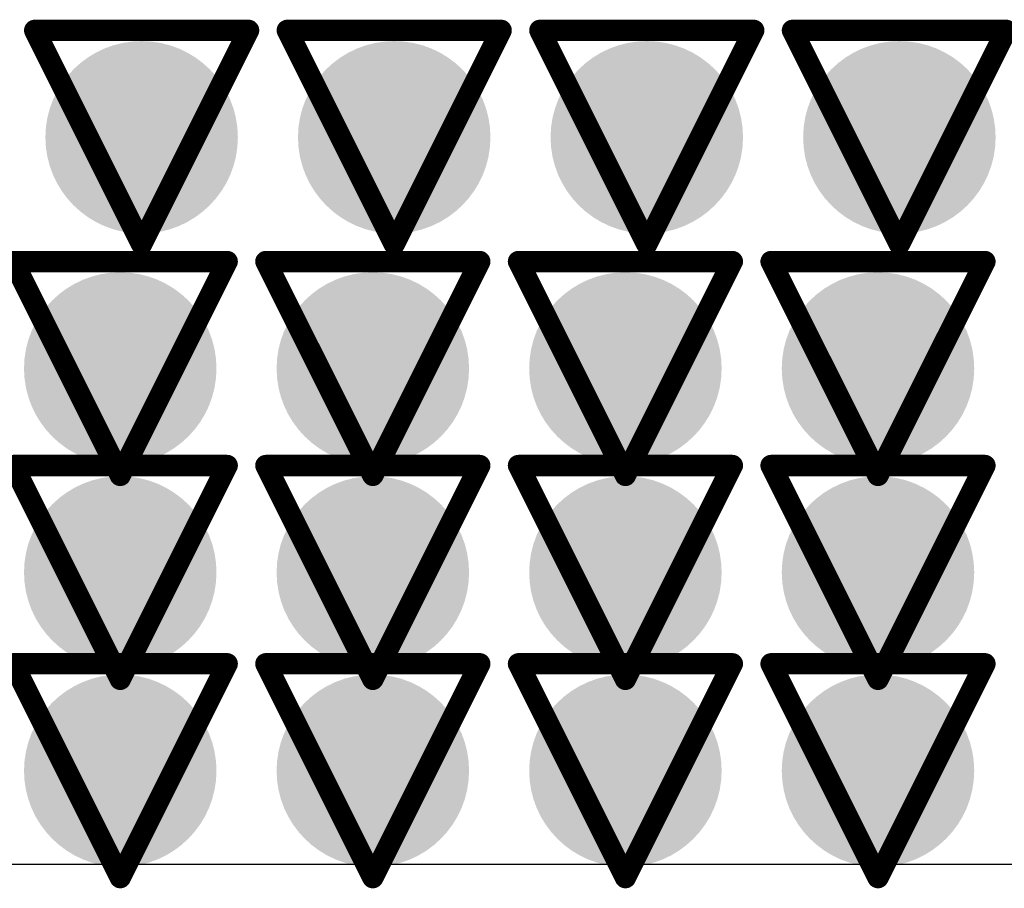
# Model space of a CAD drawing. Header units: inches. Extents: x -2.3 to 12.7, y -2.8 to 6.7.
# Tile 145 of 171: x 0.6227 to 0.7148, y 1.3319 to 1.4132. Entities that reach past the tile are written whole.
import ezdxf

# ---------------------------------------------------------------- set-up
doc = ezdxf.new("R2010")
doc.units = ezdxf.units.IN
doc.header["$MEASUREMENT"] = 0
for name, color, linetype in [('Bottom Layer', 5, 'Continuous'), ('Drill Drawing', 1, 'Continuous'), ('L2_GND1', 16, 'Continuous'), ('L3_PWR1', 130, 'Continuous'), ('Top Layer', 1, 'Continuous'), ('Via Holes', 16, 'Continuous')]:
    doc.layers.add(name, color=color, linetype=linetype)

msp = doc.modelspace()

# ---------------------------------------------------------------- hatches: boundary and pattern name
at = {"layer": 'Bottom Layer'}
h = msp.add_hatch(color=5, dxfattribs=at)
edge = h.paths.add_edge_path()
edge.add_arc((0.634098, 1.40219), 0.009, 0, 360)
h = msp.add_hatch(color=5, dxfattribs=at)
edge = h.paths.add_edge_path()
edge.add_arc((0.65772, 1.40219), 0.009, 0, 360)
h = msp.add_hatch(color=5, dxfattribs=at)
edge = h.paths.add_edge_path()
edge.add_arc((0.681342, 1.40219), 0.009, 0, 360)
h = msp.add_hatch(color=5, dxfattribs=at)
edge = h.paths.add_edge_path()
edge.add_arc((0.704964, 1.40219), 0.009, 0, 360)
h = msp.add_hatch(color=5, dxfattribs=at)
edge = h.paths.add_edge_path()
edge.add_arc((0.632098, 1.380568), 0.009, 0, 360)
h = msp.add_hatch(color=5, dxfattribs=at)
edge = h.paths.add_edge_path()
edge.add_arc((0.65572, 1.380568), 0.009, 0, 360)
h = msp.add_hatch(color=5, dxfattribs=at)
edge = h.paths.add_edge_path()
edge.add_arc((0.679342, 1.380568), 0.009, 0, 360)
h = msp.add_hatch(color=5, dxfattribs=at)
edge = h.paths.add_edge_path()
edge.add_arc((0.702964, 1.380568), 0.009, 0, 360)
h = msp.add_hatch(color=5, dxfattribs=at)
edge = h.paths.add_edge_path()
edge.add_arc((0.632098, 1.361492), 0.009, 0, 360)
h = msp.add_hatch(color=5, dxfattribs=at)
edge = h.paths.add_edge_path()
edge.add_arc((0.65572, 1.361492), 0.009, 0, 360)
h = msp.add_hatch(color=5, dxfattribs=at)
edge = h.paths.add_edge_path()
edge.add_arc((0.679342, 1.361492), 0.009, 0, 360)
h = msp.add_hatch(color=5, dxfattribs=at)
edge = h.paths.add_edge_path()
edge.add_arc((0.702964, 1.361492), 0.009, 0, 360)
h = msp.add_hatch(color=5, dxfattribs=at)
edge = h.paths.add_edge_path()
edge.add_arc((0.632098, 1.342946), 0.009, 0, 360)
h = msp.add_hatch(color=5, dxfattribs=at)
edge = h.paths.add_edge_path()
edge.add_arc((0.65572, 1.342946), 0.009, 0, 360)
h = msp.add_hatch(color=5, dxfattribs=at)
edge = h.paths.add_edge_path()
edge.add_arc((0.679342, 1.342946), 0.009, 0, 360)
h = msp.add_hatch(color=5, dxfattribs=at)
edge = h.paths.add_edge_path()
edge.add_arc((0.702964, 1.342946), 0.009, 0, 360)
at = {"layer": 'L2_GND1'}
h = msp.add_hatch(color=16, dxfattribs=at)
edge = h.paths.add_edge_path()
edge.add_arc((0.634098, 1.40219), 0.009, 0, 360)
h = msp.add_hatch(color=16, dxfattribs=at)
edge = h.paths.add_edge_path()
edge.add_arc((0.65772, 1.40219), 0.009, 0, 360)
h = msp.add_hatch(color=16, dxfattribs=at)
edge = h.paths.add_edge_path()
edge.add_arc((0.681342, 1.40219), 0.009, 0, 360)
h = msp.add_hatch(color=16, dxfattribs=at)
edge = h.paths.add_edge_path()
edge.add_arc((0.704964, 1.40219), 0.009, 0, 360)
h = msp.add_hatch(color=16, dxfattribs=at)
edge = h.paths.add_edge_path()
edge.add_arc((0.632098, 1.380568), 0.009, 0, 360)
h = msp.add_hatch(color=16, dxfattribs=at)
edge = h.paths.add_edge_path()
edge.add_arc((0.65572, 1.380568), 0.009, 0, 360)
h = msp.add_hatch(color=16, dxfattribs=at)
edge = h.paths.add_edge_path()
edge.add_arc((0.679342, 1.380568), 0.009, 0, 360)
h = msp.add_hatch(color=16, dxfattribs=at)
edge = h.paths.add_edge_path()
edge.add_arc((0.702964, 1.380568), 0.009, 0, 360)
h = msp.add_hatch(color=16, dxfattribs=at)
edge = h.paths.add_edge_path()
edge.add_arc((0.632098, 1.361492), 0.009, 0, 360)
h = msp.add_hatch(color=16, dxfattribs=at)
edge = h.paths.add_edge_path()
edge.add_arc((0.65572, 1.361492), 0.009, 0, 360)
h = msp.add_hatch(color=16, dxfattribs=at)
edge = h.paths.add_edge_path()
edge.add_arc((0.679342, 1.361492), 0.009, 0, 360)
h = msp.add_hatch(color=16, dxfattribs=at)
edge = h.paths.add_edge_path()
edge.add_arc((0.702964, 1.361492), 0.009, 0, 360)
h = msp.add_hatch(color=16, dxfattribs=at)
edge = h.paths.add_edge_path()
edge.add_arc((0.632098, 1.342946), 0.009, 0, 360)
h = msp.add_hatch(color=16, dxfattribs=at)
edge = h.paths.add_edge_path()
edge.add_arc((0.65572, 1.342946), 0.009, 0, 360)
h = msp.add_hatch(color=16, dxfattribs=at)
edge = h.paths.add_edge_path()
edge.add_arc((0.679342, 1.342946), 0.009, 0, 360)
h = msp.add_hatch(color=16, dxfattribs=at)
edge = h.paths.add_edge_path()
edge.add_arc((0.702964, 1.342946), 0.009, 0, 360)
at = {"layer": 'L3_PWR1'}
h = msp.add_hatch(color=130, dxfattribs=at)
edge = h.paths.add_edge_path()
edge.add_arc((0.634098, 1.40219), 0.009, 0, 360)
h = msp.add_hatch(color=130, dxfattribs=at)
edge = h.paths.add_edge_path()
edge.add_arc((0.65772, 1.40219), 0.009, 0, 360)
h = msp.add_hatch(color=130, dxfattribs=at)
edge = h.paths.add_edge_path()
edge.add_arc((0.681342, 1.40219), 0.009, 0, 360)
h = msp.add_hatch(color=130, dxfattribs=at)
edge = h.paths.add_edge_path()
edge.add_arc((0.704964, 1.40219), 0.009, 0, 360)
h = msp.add_hatch(color=130, dxfattribs=at)
edge = h.paths.add_edge_path()
edge.add_arc((0.632098, 1.380568), 0.009, 0, 360)
h = msp.add_hatch(color=130, dxfattribs=at)
edge = h.paths.add_edge_path()
edge.add_arc((0.65572, 1.380568), 0.009, 0, 360)
h = msp.add_hatch(color=130, dxfattribs=at)
edge = h.paths.add_edge_path()
edge.add_arc((0.679342, 1.380568), 0.009, 0, 360)
h = msp.add_hatch(color=130, dxfattribs=at)
edge = h.paths.add_edge_path()
edge.add_arc((0.702964, 1.380568), 0.009, 0, 360)
h = msp.add_hatch(color=130, dxfattribs=at)
edge = h.paths.add_edge_path()
edge.add_arc((0.632098, 1.361492), 0.009, 0, 360)
h = msp.add_hatch(color=130, dxfattribs=at)
edge = h.paths.add_edge_path()
edge.add_arc((0.65572, 1.361492), 0.009, 0, 360)
h = msp.add_hatch(color=130, dxfattribs=at)
edge = h.paths.add_edge_path()
edge.add_arc((0.679342, 1.361492), 0.009, 0, 360)
h = msp.add_hatch(color=130, dxfattribs=at)
edge = h.paths.add_edge_path()
edge.add_arc((0.702964, 1.361492), 0.009, 0, 360)
h = msp.add_hatch(color=130, dxfattribs=at)
edge = h.paths.add_edge_path()
edge.add_arc((0.632098, 1.342946), 0.009, 0, 360)
h = msp.add_hatch(color=130, dxfattribs=at)
edge = h.paths.add_edge_path()
edge.add_arc((0.65572, 1.342946), 0.009, 0, 360)
h = msp.add_hatch(color=130, dxfattribs=at)
edge = h.paths.add_edge_path()
edge.add_arc((0.679342, 1.342946), 0.009, 0, 360)
h = msp.add_hatch(color=130, dxfattribs=at)
edge = h.paths.add_edge_path()
edge.add_arc((0.702964, 1.342946), 0.009, 0, 360)
at = {"layer": 'Top Layer'}
h = msp.add_hatch(color=1, dxfattribs=at)
edge = h.paths.add_edge_path()
edge.add_arc((0.634098, 1.40219), 0.009, 0, 360)
h = msp.add_hatch(color=1, dxfattribs=at)
edge = h.paths.add_edge_path()
edge.add_arc((0.65772, 1.40219), 0.009, 0, 360)
h = msp.add_hatch(color=1, dxfattribs=at)
edge = h.paths.add_edge_path()
edge.add_arc((0.681342, 1.40219), 0.009, 0, 360)
h = msp.add_hatch(color=1, dxfattribs=at)
edge = h.paths.add_edge_path()
edge.add_arc((0.704964, 1.40219), 0.009, 0, 360)
h = msp.add_hatch(color=1, dxfattribs=at)
edge = h.paths.add_edge_path()
edge.add_arc((0.632098, 1.380568), 0.009, 0, 360)
h = msp.add_hatch(color=1, dxfattribs=at)
edge = h.paths.add_edge_path()
edge.add_arc((0.65572, 1.380568), 0.009, 0, 360)
h = msp.add_hatch(color=1, dxfattribs=at)
edge = h.paths.add_edge_path()
edge.add_arc((0.679342, 1.380568), 0.009, 0, 360)
h = msp.add_hatch(color=1, dxfattribs=at)
edge = h.paths.add_edge_path()
edge.add_arc((0.702964, 1.380568), 0.009, 0, 360)
h = msp.add_hatch(color=1, dxfattribs=at)
edge = h.paths.add_edge_path()
edge.add_arc((0.632098, 1.361492), 0.009, 0, 360)
h = msp.add_hatch(color=1, dxfattribs=at)
edge = h.paths.add_edge_path()
edge.add_arc((0.65572, 1.361492), 0.009, 0, 360)
h = msp.add_hatch(color=1, dxfattribs=at)
edge = h.paths.add_edge_path()
edge.add_arc((0.679342, 1.361492), 0.009, 0, 360)
h = msp.add_hatch(color=1, dxfattribs=at)
edge = h.paths.add_edge_path()
edge.add_arc((0.702964, 1.361492), 0.009, 0, 360)
h = msp.add_hatch(color=1, dxfattribs=at)
edge = h.paths.add_edge_path()
edge.add_arc((0.632098, 1.342946), 0.009, 0, 360)
h = msp.add_hatch(color=1, dxfattribs=at)
edge = h.paths.add_edge_path()
edge.add_arc((0.65572, 1.342946), 0.009, 0, 360)
h = msp.add_hatch(color=1, dxfattribs=at)
edge = h.paths.add_edge_path()
edge.add_arc((0.679342, 1.342946), 0.009, 0, 360)
h = msp.add_hatch(color=1, dxfattribs=at)
edge = h.paths.add_edge_path()
edge.add_arc((0.702964, 1.342946), 0.009, 0, 360)
at = {"layer": 'Via Holes'}
h = msp.add_hatch(color=7, dxfattribs=at)
edge = h.paths.add_edge_path()
edge.add_arc((0.634098, 1.40219), 0.004, 0, 360)
h = msp.add_hatch(color=7, dxfattribs=at)
edge = h.paths.add_edge_path()
edge.add_arc((0.65772, 1.40219), 0.004, 0, 360)
h = msp.add_hatch(color=7, dxfattribs=at)
edge = h.paths.add_edge_path()
edge.add_arc((0.681342, 1.40219), 0.004, 0, 360)
h = msp.add_hatch(color=7, dxfattribs=at)
edge = h.paths.add_edge_path()
edge.add_arc((0.704964, 1.40219), 0.004, 0, 360)
h = msp.add_hatch(color=7, dxfattribs=at)
edge = h.paths.add_edge_path()
edge.add_arc((0.632098, 1.380568), 0.004, 0, 360)
h = msp.add_hatch(color=7, dxfattribs=at)
edge = h.paths.add_edge_path()
edge.add_arc((0.65572, 1.380568), 0.004, 0, 360)
h = msp.add_hatch(color=7, dxfattribs=at)
edge = h.paths.add_edge_path()
edge.add_arc((0.679342, 1.380568), 0.004, 0, 360)
h = msp.add_hatch(color=7, dxfattribs=at)
edge = h.paths.add_edge_path()
edge.add_arc((0.702964, 1.380568), 0.004, 0, 360)
h = msp.add_hatch(color=7, dxfattribs=at)
edge = h.paths.add_edge_path()
edge.add_arc((0.632098, 1.361492), 0.004, 0, 360)
h = msp.add_hatch(color=7, dxfattribs=at)
edge = h.paths.add_edge_path()
edge.add_arc((0.65572, 1.361492), 0.004, 0, 360)
h = msp.add_hatch(color=7, dxfattribs=at)
edge = h.paths.add_edge_path()
edge.add_arc((0.679342, 1.361492), 0.004, 0, 360)
h = msp.add_hatch(color=7, dxfattribs=at)
edge = h.paths.add_edge_path()
edge.add_arc((0.702964, 1.361492), 0.004, 0, 360)
h = msp.add_hatch(color=7, dxfattribs=at)
edge = h.paths.add_edge_path()
edge.add_arc((0.632098, 1.342946), 0.004, 0, 360)
h = msp.add_hatch(color=7, dxfattribs=at)
edge = h.paths.add_edge_path()
edge.add_arc((0.65572, 1.342946), 0.004, 0, 360)
h = msp.add_hatch(color=7, dxfattribs=at)
edge = h.paths.add_edge_path()
edge.add_arc((0.679342, 1.342946), 0.004, 0, 360)
h = msp.add_hatch(color=7, dxfattribs=at)
edge = h.paths.add_edge_path()
edge.add_arc((0.702964, 1.342946), 0.004, 0, 360)

# ---------------------------------------------------------------- linework, layer by layer
at = {"layer": 'Drill Drawing'}
for points in [[(0.624098, 1.41219, 0.002, 0.002, 0), (0.644098, 1.41219, 0.002, 0.002, 0)], [(0.624098, 1.41219, 0.002, 0.002, 0), (0.634098, 1.392191, 0.002, 0.002, 0)], [(0.634098, 1.392191, 0.002, 0.002, 0), (0.644098, 1.41219, 0.002, 0.002, 0)], [(0.64772, 1.41219, 0.002, 0.002, 0), (0.66772, 1.41219, 0.002, 0.002, 0)], [(0.64772, 1.41219, 0.002, 0.002, 0), (0.65772, 1.392191, 0.002, 0.002, 0)], [(0.65772, 1.392191, 0.002, 0.002, 0), (0.66772, 1.41219, 0.002, 0.002, 0)], [(0.671342, 1.41219, 0.002, 0.002, 0), (0.691342, 1.41219, 0.002, 0.002, 0)], [(0.671342, 1.41219, 0.002, 0.002, 0), (0.681342, 1.392191, 0.002, 0.002, 0)], [(0.681342, 1.392191, 0.002, 0.002, 0), (0.691342, 1.41219, 0.002, 0.002, 0)], [(0.694964, 1.41219, 0.002, 0.002, 0), (0.714965, 1.41219, 0.002, 0.002, 0)], [(0.694964, 1.41219, 0.002, 0.002, 0), (0.704964, 1.392191, 0.002, 0.002, 0)], [(0.704964, 1.392191, 0.002, 0.002, 0), (0.714965, 1.41219, 0.002, 0.002, 0)], [(0.622098, 1.390568, 0.002, 0.002, 0), (0.642098, 1.390568, 0.002, 0.002, 0)], [(0.622098, 1.390568, 0.002, 0.002, 0), (0.632098, 1.370568, 0.002, 0.002, 0)], [(0.632098, 1.370568, 0.002, 0.002, 0), (0.642098, 1.390568, 0.002, 0.002, 0)], [(0.64572, 1.390568, 0.002, 0.002, 0), (0.66572, 1.390568, 0.002, 0.002, 0)], [(0.64572, 1.390568, 0.002, 0.002, 0), (0.65572, 1.370568, 0.002, 0.002, 0)], [(0.65572, 1.370568, 0.002, 0.002, 0), (0.66572, 1.390568, 0.002, 0.002, 0)], [(0.669342, 1.390568, 0.002, 0.002, 0), (0.689342, 1.390568, 0.002, 0.002, 0)], [(0.669342, 1.390568, 0.002, 0.002, 0), (0.679342, 1.370568, 0.002, 0.002, 0)], [(0.679342, 1.370568, 0.002, 0.002, 0), (0.689342, 1.390568, 0.002, 0.002, 0)], [(0.692964, 1.390568, 0.002, 0.002, 0), (0.712965, 1.390568, 0.002, 0.002, 0)], [(0.692964, 1.390568, 0.002, 0.002, 0), (0.702964, 1.370568, 0.002, 0.002, 0)], [(0.702964, 1.370568, 0.002, 0.002, 0), (0.712965, 1.390568, 0.002, 0.002, 0)], [(0.622098, 1.371492, 0.002, 0.002, 0), (0.642098, 1.371492, 0.002, 0.002, 0)], [(0.622098, 1.371492, 0.002, 0.002, 0), (0.632098, 1.351492, 0.002, 0.002, 0)], [(0.632098, 1.351492, 0.002, 0.002, 0), (0.642098, 1.371492, 0.002, 0.002, 0)], [(0.64572, 1.371492, 0.002, 0.002, 0), (0.66572, 1.371492, 0.002, 0.002, 0)], [(0.64572, 1.371492, 0.002, 0.002, 0), (0.65572, 1.351492, 0.002, 0.002, 0)], [(0.65572, 1.351492, 0.002, 0.002, 0), (0.66572, 1.371492, 0.002, 0.002, 0)], [(0.669342, 1.371492, 0.002, 0.002, 0), (0.689342, 1.371492, 0.002, 0.002, 0)], [(0.669342, 1.371492, 0.002, 0.002, 0), (0.679342, 1.351492, 0.002, 0.002, 0)], [(0.679342, 1.351492, 0.002, 0.002, 0), (0.689342, 1.371492, 0.002, 0.002, 0)], [(0.692964, 1.371492, 0.002, 0.002, 0), (0.712965, 1.371492, 0.002, 0.002, 0)], [(0.692964, 1.371492, 0.002, 0.002, 0), (0.702964, 1.351492, 0.002, 0.002, 0)], [(0.702964, 1.351492, 0.002, 0.002, 0), (0.712965, 1.371492, 0.002, 0.002, 0)], [(0.622098, 1.352946, 0.002, 0.002, 0), (0.642098, 1.352946, 0.002, 0.002, 0)], [(0.622098, 1.352946, 0.002, 0.002, 0), (0.632098, 1.332946, 0.002, 0.002, 0)], [(0.632098, 1.332946, 0.002, 0.002, 0), (0.642098, 1.352946, 0.002, 0.002, 0)], [(0.64572, 1.352946, 0.002, 0.002, 0), (0.66572, 1.352946, 0.002, 0.002, 0)], [(0.64572, 1.352946, 0.002, 0.002, 0), (0.65572, 1.332946, 0.002, 0.002, 0)], [(0.65572, 1.332946, 0.002, 0.002, 0), (0.66572, 1.352946, 0.002, 0.002, 0)], [(0.669342, 1.352946, 0.002, 0.002, 0), (0.689342, 1.352946, 0.002, 0.002, 0)], [(0.669342, 1.352946, 0.002, 0.002, 0), (0.679342, 1.332946, 0.002, 0.002, 0)], [(0.679342, 1.332946, 0.002, 0.002, 0), (0.689342, 1.352946, 0.002, 0.002, 0)], [(0.692964, 1.352946, 0.002, 0.002, 0), (0.712965, 1.352946, 0.002, 0.002, 0)], [(0.692964, 1.352946, 0.002, 0.002, 0), (0.702964, 1.332946, 0.002, 0.002, 0)], [(0.702964, 1.332946, 0.002, 0.002, 0), (0.712965, 1.352946, 0.002, 0.002, 0)]]:
    msp.add_lwpolyline(points, format="xyseb", dxfattribs=at)
for points in [[(0.623598, 1.41219, 0.001, 0.001, 1), (0.624598, 1.41219, 0.001, 0.001, 1)], [(0.623598, 1.41219, 0.001, 0.001, 1), (0.624598, 1.41219, 0.001, 0.001, 1)], [(0.643598, 1.41219, 0.001, 0.001, 1), (0.644598, 1.41219, 0.001, 0.001, 1)], [(0.643598, 1.41219, 0.001, 0.001, 1), (0.644598, 1.41219, 0.001, 0.001, 1)], [(0.64722, 1.41219, 0.001, 0.001, 1), (0.64822, 1.41219, 0.001, 0.001, 1)], [(0.64722, 1.41219, 0.001, 0.001, 1), (0.64822, 1.41219, 0.001, 0.001, 1)], [(0.66722, 1.41219, 0.001, 0.001, 1), (0.66822, 1.41219, 0.001, 0.001, 1)], [(0.66722, 1.41219, 0.001, 0.001, 1), (0.66822, 1.41219, 0.001, 0.001, 1)], [(0.670843, 1.41219, 0.001, 0.001, 1), (0.671843, 1.41219, 0.001, 0.001, 1)], [(0.670843, 1.41219, 0.001, 0.001, 1), (0.671843, 1.41219, 0.001, 0.001, 1)], [(0.690843, 1.41219, 0.001, 0.001, 1), (0.691843, 1.41219, 0.001, 0.001, 1)], [(0.690843, 1.41219, 0.001, 0.001, 1), (0.691843, 1.41219, 0.001, 0.001, 1)], [(0.694465, 1.41219, 0.001, 0.001, 1), (0.695465, 1.41219, 0.001, 0.001, 1)], [(0.694465, 1.41219, 0.001, 0.001, 1), (0.695465, 1.41219, 0.001, 0.001, 1)], [(0.714464, 1.41219, 0.001, 0.001, 1), (0.715464, 1.41219, 0.001, 0.001, 1)], [(0.714464, 1.41219, 0.001, 0.001, 1), (0.715464, 1.41219, 0.001, 0.001, 1)], [(0.633598, 1.392191, 0.001, 0.001, 1), (0.634598, 1.392191, 0.001, 0.001, 1)], [(0.633598, 1.392191, 0.001, 0.001, 1), (0.634598, 1.392191, 0.001, 0.001, 1)], [(0.65722, 1.392191, 0.001, 0.001, 1), (0.65822, 1.392191, 0.001, 0.001, 1)], [(0.65722, 1.392191, 0.001, 0.001, 1), (0.65822, 1.392191, 0.001, 0.001, 1)], [(0.680843, 1.392191, 0.001, 0.001, 1), (0.681843, 1.392191, 0.001, 0.001, 1)], [(0.680843, 1.392191, 0.001, 0.001, 1), (0.681843, 1.392191, 0.001, 0.001, 1)], [(0.704465, 1.392191, 0.001, 0.001, 1), (0.705465, 1.392191, 0.001, 0.001, 1)], [(0.704465, 1.392191, 0.001, 0.001, 1), (0.705465, 1.392191, 0.001, 0.001, 1)], [(0.621598, 1.390568, 0.001, 0.001, 1), (0.622598, 1.390568, 0.001, 0.001, 1)], [(0.621598, 1.390568, 0.001, 0.001, 1), (0.622598, 1.390568, 0.001, 0.001, 1)], [(0.641598, 1.390568, 0.001, 0.001, 1), (0.642598, 1.390568, 0.001, 0.001, 1)], [(0.641598, 1.390568, 0.001, 0.001, 1), (0.642598, 1.390568, 0.001, 0.001, 1)], [(0.64522, 1.390568, 0.001, 0.001, 1), (0.64622, 1.390568, 0.001, 0.001, 1)], [(0.64522, 1.390568, 0.001, 0.001, 1), (0.64622, 1.390568, 0.001, 0.001, 1)], [(0.66522, 1.390568, 0.001, 0.001, 1), (0.66622, 1.390568, 0.001, 0.001, 1)], [(0.66522, 1.390568, 0.001, 0.001, 1), (0.66622, 1.390568, 0.001, 0.001, 1)], [(0.668843, 1.390568, 0.001, 0.001, 1), (0.669843, 1.390568, 0.001, 0.001, 1)], [(0.668843, 1.390568, 0.001, 0.001, 1), (0.669843, 1.390568, 0.001, 0.001, 1)], [(0.688843, 1.390568, 0.001, 0.001, 1), (0.689843, 1.390568, 0.001, 0.001, 1)], [(0.688843, 1.390568, 0.001, 0.001, 1), (0.689843, 1.390568, 0.001, 0.001, 1)], [(0.692465, 1.390568, 0.001, 0.001, 1), (0.693465, 1.390568, 0.001, 0.001, 1)], [(0.692465, 1.390568, 0.001, 0.001, 1), (0.693465, 1.390568, 0.001, 0.001, 1)], [(0.712464, 1.390568, 0.001, 0.001, 1), (0.713464, 1.390568, 0.001, 0.001, 1)], [(0.712464, 1.390568, 0.001, 0.001, 1), (0.713464, 1.390568, 0.001, 0.001, 1)], [(0.621598, 1.371492, 0.001, 0.001, 1), (0.622598, 1.371492, 0.001, 0.001, 1)], [(0.621598, 1.371492, 0.001, 0.001, 1), (0.622598, 1.371492, 0.001, 0.001, 1)], [(0.641598, 1.371492, 0.001, 0.001, 1), (0.642598, 1.371492, 0.001, 0.001, 1)], [(0.641598, 1.371492, 0.001, 0.001, 1), (0.642598, 1.371492, 0.001, 0.001, 1)], [(0.64522, 1.371492, 0.001, 0.001, 1), (0.64622, 1.371492, 0.001, 0.001, 1)], [(0.64522, 1.371492, 0.001, 0.001, 1), (0.64622, 1.371492, 0.001, 0.001, 1)], [(0.66522, 1.371492, 0.001, 0.001, 1), (0.66622, 1.371492, 0.001, 0.001, 1)], [(0.66522, 1.371492, 0.001, 0.001, 1), (0.66622, 1.371492, 0.001, 0.001, 1)], [(0.668843, 1.371492, 0.001, 0.001, 1), (0.669843, 1.371492, 0.001, 0.001, 1)], [(0.668843, 1.371492, 0.001, 0.001, 1), (0.669843, 1.371492, 0.001, 0.001, 1)], [(0.688843, 1.371492, 0.001, 0.001, 1), (0.689843, 1.371492, 0.001, 0.001, 1)], [(0.688843, 1.371492, 0.001, 0.001, 1), (0.689843, 1.371492, 0.001, 0.001, 1)], [(0.692465, 1.371492, 0.001, 0.001, 1), (0.693465, 1.371492, 0.001, 0.001, 1)], [(0.692465, 1.371492, 0.001, 0.001, 1), (0.693465, 1.371492, 0.001, 0.001, 1)], [(0.712464, 1.371492, 0.001, 0.001, 1), (0.713464, 1.371492, 0.001, 0.001, 1)], [(0.712464, 1.371492, 0.001, 0.001, 1), (0.713464, 1.371492, 0.001, 0.001, 1)], [(0.631598, 1.370568, 0.001, 0.001, 1), (0.632598, 1.370568, 0.001, 0.001, 1)], [(0.631598, 1.370568, 0.001, 0.001, 1), (0.632598, 1.370568, 0.001, 0.001, 1)], [(0.65522, 1.370568, 0.001, 0.001, 1), (0.65622, 1.370568, 0.001, 0.001, 1)], [(0.65522, 1.370568, 0.001, 0.001, 1), (0.65622, 1.370568, 0.001, 0.001, 1)], [(0.678843, 1.370568, 0.001, 0.001, 1), (0.679843, 1.370568, 0.001, 0.001, 1)], [(0.678843, 1.370568, 0.001, 0.001, 1), (0.679843, 1.370568, 0.001, 0.001, 1)], [(0.702465, 1.370568, 0.001, 0.001, 1), (0.703465, 1.370568, 0.001, 0.001, 1)], [(0.702465, 1.370568, 0.001, 0.001, 1), (0.703465, 1.370568, 0.001, 0.001, 1)], [(0.621598, 1.352946, 0.001, 0.001, 1), (0.622598, 1.352946, 0.001, 0.001, 1)], [(0.621598, 1.352946, 0.001, 0.001, 1), (0.622598, 1.352946, 0.001, 0.001, 1)], [(0.641598, 1.352946, 0.001, 0.001, 1), (0.642598, 1.352946, 0.001, 0.001, 1)], [(0.641598, 1.352946, 0.001, 0.001, 1), (0.642598, 1.352946, 0.001, 0.001, 1)], [(0.64522, 1.352946, 0.001, 0.001, 1), (0.64622, 1.352946, 0.001, 0.001, 1)], [(0.64522, 1.352946, 0.001, 0.001, 1), (0.64622, 1.352946, 0.001, 0.001, 1)], [(0.66522, 1.352946, 0.001, 0.001, 1), (0.66622, 1.352946, 0.001, 0.001, 1)], [(0.66522, 1.352946, 0.001, 0.001, 1), (0.66622, 1.352946, 0.001, 0.001, 1)], [(0.668843, 1.352946, 0.001, 0.001, 1), (0.669843, 1.352946, 0.001, 0.001, 1)], [(0.668843, 1.352946, 0.001, 0.001, 1), (0.669843, 1.352946, 0.001, 0.001, 1)], [(0.688843, 1.352946, 0.001, 0.001, 1), (0.689843, 1.352946, 0.001, 0.001, 1)], [(0.688843, 1.352946, 0.001, 0.001, 1), (0.689843, 1.352946, 0.001, 0.001, 1)], [(0.692465, 1.352946, 0.001, 0.001, 1), (0.693465, 1.352946, 0.001, 0.001, 1)], [(0.692465, 1.352946, 0.001, 0.001, 1), (0.693465, 1.352946, 0.001, 0.001, 1)], [(0.712464, 1.352946, 0.001, 0.001, 1), (0.713464, 1.352946, 0.001, 0.001, 1)], [(0.712464, 1.352946, 0.001, 0.001, 1), (0.713464, 1.352946, 0.001, 0.001, 1)], [(0.631598, 1.351492, 0.001, 0.001, 1), (0.632598, 1.351492, 0.001, 0.001, 1)], [(0.631598, 1.351492, 0.001, 0.001, 1), (0.632598, 1.351492, 0.001, 0.001, 1)], [(0.65522, 1.351492, 0.001, 0.001, 1), (0.65622, 1.351492, 0.001, 0.001, 1)], [(0.65522, 1.351492, 0.001, 0.001, 1), (0.65622, 1.351492, 0.001, 0.001, 1)], [(0.678843, 1.351492, 0.001, 0.001, 1), (0.679843, 1.351492, 0.001, 0.001, 1)], [(0.678843, 1.351492, 0.001, 0.001, 1), (0.679843, 1.351492, 0.001, 0.001, 1)], [(0.702465, 1.351492, 0.001, 0.001, 1), (0.703465, 1.351492, 0.001, 0.001, 1)], [(0.702465, 1.351492, 0.001, 0.001, 1), (0.703465, 1.351492, 0.001, 0.001, 1)], [(0.631598, 1.332946, 0.001, 0.001, 1), (0.632598, 1.332946, 0.001, 0.001, 1)], [(0.631598, 1.332946, 0.001, 0.001, 1), (0.632598, 1.332946, 0.001, 0.001, 1)], [(0.65522, 1.332946, 0.001, 0.001, 1), (0.65622, 1.332946, 0.001, 0.001, 1)], [(0.65522, 1.332946, 0.001, 0.001, 1), (0.65622, 1.332946, 0.001, 0.001, 1)], [(0.678843, 1.332946, 0.001, 0.001, 1), (0.679843, 1.332946, 0.001, 0.001, 1)], [(0.678843, 1.332946, 0.001, 0.001, 1), (0.679843, 1.332946, 0.001, 0.001, 1)], [(0.702465, 1.332946, 0.001, 0.001, 1), (0.703465, 1.332946, 0.001, 0.001, 1)], [(0.702465, 1.332946, 0.001, 0.001, 1), (0.703465, 1.332946, 0.001, 0.001, 1)]]:
    msp.add_lwpolyline(points, format="xyseb", close=True, dxfattribs=at)
at = {"layer": 'Top Layer'}
msp.add_line((0.81572, 1.334179), (0.546156, 1.334179), dxfattribs=at)
msp.add_line((0.81572, 1.334179), (0.546156, 1.334179), dxfattribs=at)

doc.saveas('drawing.dxf')
